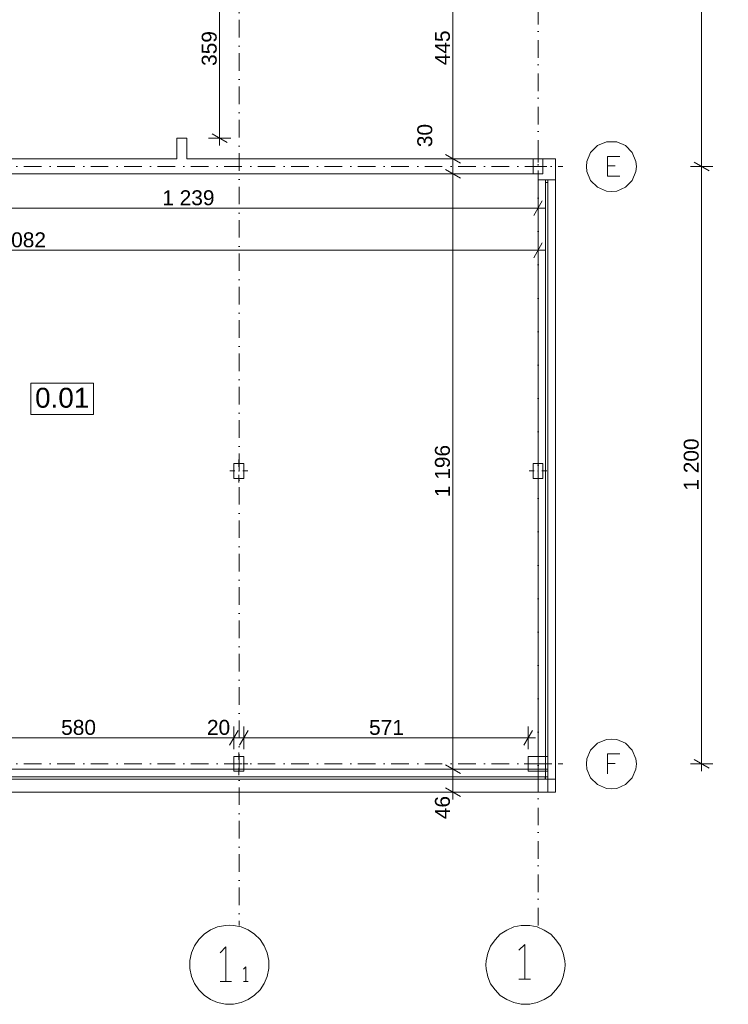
# Model space of a CAD drawing. Extents: x -283435 to 14216, y -77540 to 30522.
# Tile 174 of 177: x -6 to 14216, y -39931 to -20152. Entities that reach past the tile are written whole.
import ezdxf

# ---------------------------------------------------------------- set-up
doc = ezdxf.new("R2010")
doc.units = 0
doc.header["$MEASUREMENT"] = 0
doc.linetypes.add('Kropki i Kreski', pattern=[670.277762, 352.777767, -176.388884, 0, -141.111112])
for name, color, linetype in [('Drzwi ArchiCAD', 7, 'Continuous'), ('Okna ArchiCADa', 7, 'Continuous'), ('SŁUPY', 7, 'Continuous'), ('WYMIARY', 7, 'Continuous'), ('ŚCIANY', 7, 'Continuous')]:
    doc.layers.add(name, color=color, linetype=linetype)
for name, color, linetype, lineweight in [('Drzwi ArchiCAD_Nr_Pióra__7', 7, 'Continuous', 18), ('Okna ArchiCADa_Nr_Pióra__23', 23, 'Continuous', 18), ('Okna ArchiCADa_Nr_Pióra__3', 3, 'Continuous', 18), ('Okna ArchiCADa_Nr_Pióra__7', 7, 'Continuous', 18), ('OPISY_Nr_Pióra__65', 65, 'Continuous', 18), ('OPISY_Nr_Pióra__86', 86, 'Continuous', 18), ('OSIE_Nr_Pióra__5', 5, 'Continuous', 18), ('OSIE_Nr_Pióra__7', 7, 'Continuous', 18), ('SŁUPY_Nr_Pióra__20', 20, 'Continuous', 18), ('WYMIARY_Nr_Pióra__4', 4, 'Continuous', 18), ('WYMIARY_Nr_Pióra__5', 5, 'Continuous', 18), ('ŚCIANY_Nr_Pióra__7', 7, 'Continuous', 18)]:
    doc.layers.add(name, color=color, linetype=linetype, lineweight=lineweight)
doc.layers.add('SŁUPY_Nr_Pióra__28', color=7, linetype='Continuous', lineweight=18, true_color=0x260900)
doc.styles.add('GENERATED_STYLE_1', font='arial.ttf')
doc.styles.add('GENERATED_STYLE_2', font='txt')
doc.dimstyles.new('GENERATED_STYLE__1', dxfattribs={"dimtxt": 300, "dimasz": 228, "dimexe": 0.18, "dimexo": 0, "dimgap": 0.09, "dimtad": 1, "dimdec": 0, "dimlfac": 0.1, "dimzin": 0, "dimdsep": 46, "dimtxsty": 'GENERATED_STYLE_2', "dimblk": 'ARROWHEAD_2', "dimblk1": 'ARROWHEAD_2', "dimblk2": 'ARROWHEAD_2', "dimcen": 0.09, "dimclrd": 256, "dimclre": 256, "dimclrt": 256, "dimazin": 0, "dimtfac": 1, "dimtdec": 4, "dimtmove": 0, "dimatfit": 3, "dimfxl": 1, "dimtolj": 1, "dimtzin": 0, "dimarcsym": 0})
doc.dimstyles.new('GENERATED_STYLE__2', dxfattribs={"dimtxt": 300, "dimasz": 228, "dimexe": 0.18, "dimexo": 0, "dimgap": 0.09, "dimtad": 1, "dimtih": 1, "dimtoh": 1, "dimdec": 0, "dimlfac": 0.1, "dimzin": 0, "dimdsep": 46, "dimtxsty": 'GENERATED_STYLE_2', "dimblk": 'ARROWHEAD_2', "dimblk1": 'ARROWHEAD_2', "dimblk2": 'ARROWHEAD_2', "dimcen": 0.09, "dimclrd": 256, "dimclre": 256, "dimclrt": 256, "dimazin": 0, "dimtfac": 1, "dimtdec": 4, "dimtmove": 0, "dimatfit": 3, "dimfxl": 1, "dimtolj": 1, "dimtzin": 0, "dimarcsym": 0})
doc.dimstyles.new('GENERATED_STYLE__3', dxfattribs={"dimtxt": 300, "dimasz": 228, "dimexe": 0.18, "dimexo": 0, "dimgap": 0.09, "dimtad": 1, "dimtih": 1, "dimtoh": 1, "dimdec": 0, "dimlfac": 0.1, "dimzin": 0, "dimdsep": 46, "dimtxsty": 'GENERATED_STYLE_2', "dimblk": 'ARROWHEAD_2', "dimblk1": 'ARROWHEAD_2', "dimblk2": 'ARROWHEAD_2', "dimcen": 0.09, "dimclrd": 256, "dimclre": 256, "dimclrt": 256, "dimazin": 0, "dimtfac": 1, "dimtdec": 4, "dimtmove": 2, "dimatfit": 3, "dimfxl": 1, "dimtolj": 1, "dimtzin": 0, "dimarcsym": 0})
doc.dimstyles.new('GENERATED_STYLE__4', dxfattribs={"dimtxt": 300, "dimasz": 228, "dimexe": 0.18, "dimexo": 0, "dimgap": 0.09, "dimtad": 1, "dimdec": 0, "dimlfac": 0.1, "dimzin": 0, "dimdsep": 46, "dimtxsty": 'GENERATED_STYLE_2', "dimblk": 'ARROWHEAD_2', "dimblk1": 'ARROWHEAD_2', "dimblk2": 'ARROWHEAD_2', "dimcen": 0.09, "dimclrd": 256, "dimclre": 256, "dimclrt": 256, "dimazin": 0, "dimtfac": 1, "dimtdec": 4, "dimtmove": 2, "dimatfit": 3, "dimfxl": 1, "dimtolj": 1, "dimtzin": 0, "dimarcsym": 0})

# ---------------------------------------------------------------- blocks, each defined once
blk = doc.blocks.new('O M panel zakrzywiony 12')
at = {"layer": 'Okna ArchiCADa_Nr_Pióra__23', "linetype": 'Continuous'}
for p, q in [((-5997.5, 0), (-6047.5, 0)), ((-5997.5, -50), (-5997.5, 0)), ((6047.5, 0), (5997.5, 0)), ((5997.5, 0), (5997.5, -50)), ((-6047.5, -50), (-5997.5, -50)), ((5997.5, -50), (6047.5, -50))]:
    blk.add_line(p, q, dxfattribs=at)
at = {"layer": 'Okna ArchiCADa_Nr_Pióra__3', "linetype": 'Continuous'}
for p, q in [((-6047.5, 150), (6047.5, 150)), ((5997.5, 0), (-5997.5, 0)), ((-5997.5, -50), (5997.5, -50)), ((-6047.5, -310), (6047.5, -310))]:
    blk.add_line(p, q, dxfattribs=at)
at = {"layer": 'Okna ArchiCADa_Nr_Pióra__7', "linetype": 'Continuous'}
for p, q in [((-6047.5, 0), (-6047.5, -50)), ((6047.5, 0), (6047.5, -50))]:
    blk.add_line(p, q, dxfattribs=at)
blk = doc.blocks.new('Ściana_1', base_point=(10397, -35210))
at = {"layer": 'ŚCIANY_Nr_Pióra__7', "linetype": 'Continuous'}
for p, q in [((10592, -35210), (10592, -35360)), ((10592, -35360), (10592, -35410)), ((10592, -35410), (10592, -35670)), ((10592, -35670), (10747, -35670))]:
    blk.add_line(p, q, dxfattribs=at)
at = {"layer": 'Okna ArchiCADa', "linetype": 'Continuous', "xscale": -1}
blk.add_blockref('O M panel zakrzywiony 12', (4544, -35360), dxfattribs=at)
blk = doc.blocks.new('Puste drzwi_2')
at = {"layer": 'Drzwi ArchiCAD_Nr_Pióra__7', "linetype": 'Continuous'}
for p, q in [((-1795, 0), (-1795, -200)), ((1795, 0), (1795, -200))]:
    blk.add_line(p, q, dxfattribs=at)
blk = doc.blocks.new('Ściana_49', base_point=(3146, -23100))
at = {"layer": 'ŚCIANY_Nr_Pióra__7', "linetype": 'Continuous'}
for p, q in [((3146, -18504), (3146, -18944)), ((3346, -18944), (3346, -18504)), ((3146, -22534), (3146, -22950)), ((3346, -22950), (3346, -22534))]:
    blk.add_line(p, q, dxfattribs=at)
at = {"layer": 'Drzwi ArchiCAD', "linetype": 'Continuous', "rotation": 90}
blk.add_blockref('Puste drzwi_2', (3146, -20739), dxfattribs=at)
blk = doc.blocks.new('Ściana_156', base_point=(10747, -23100))
at = {"layer": 'ŚCIANY_Nr_Pióra__7', "linetype": 'Continuous'}
for p, q in [((3146, -22950), (-1995, -22950)), ((10747, -22950), (3346, -22950)), ((10747, -23250), (10747, -22950)), ((-1995, -23250), (10397, -23250))]:
    blk.add_line(p, q, dxfattribs=at)
blk = doc.blocks.new('O M panel zakrzywiony 12_48')
at = {"layer": 'Okna ArchiCADa_Nr_Pióra__23', "linetype": 'Continuous'}
for p, q in [((-5969, 0), (-6019, 0)), ((-5969, -50), (-5969, 0)), ((6019, 0), (5969, 0)), ((5969, 0), (5969, -50)), ((-6019, -50), (-5969, -50)), ((5969, -50), (6019, -50))]:
    blk.add_line(p, q, dxfattribs=at)
at = {"layer": 'Okna ArchiCADa_Nr_Pióra__3', "linetype": 'Continuous'}
for p, q in [((-6019, 150), (6019, 150)), ((5969, 0), (-5969, 0)), ((-5969, -50), (5969, -50)), ((-6019, -200), (6019, -200))]:
    blk.add_line(p, q, dxfattribs=at)
at = {"layer": 'Okna ArchiCADa_Nr_Pióra__7', "linetype": 'Continuous'}
for p, q in [((-6019, 0), (-6019, -50)), ((6019, 0), (6019, -50))]:
    blk.add_line(p, q, dxfattribs=at)
blk = doc.blocks.new('Ściana_139', base_point=(10397, -35210))
at = {"layer": 'ŚCIANY_Nr_Pióra__7', "linetype": 'Continuous'}
for p, q in [((10397, -23250), (10397, -23371)), ((10747, -23371), (10747, -23250)), ((10547, -23371), (10397, -23371)), ((10597, -23371), (10547, -23371)), ((10747, -23371), (10597, -23371)), ((10547, -35410), (10397, -35410)), ((10597, -35410), (10547, -35410)), ((10747, -35410), (10597, -35410)), ((10747, -35670), (10747, -35410))]:
    blk.add_line(p, q, dxfattribs=at)
at = {"layer": 'Okna ArchiCADa', "linetype": 'Continuous', "rotation": 270}
blk.add_blockref('O M panel zakrzywiony 12_48', (10597, -29390), dxfattribs=at)
blk = doc.blocks.new('Słup_3', base_point=(4394, -35100))
at = {"layer": 'SŁUPY_Nr_Pióra__20', "linetype": 'Continuous'}
for p, q in [((4394, -35020), (4394, -34870)), ((4314, -35100), (4214, -35100)), ((4394, -35180), (4394, -35330)), ((4474, -35100), (4574, -35100))]:
    blk.add_line(p, q, dxfattribs=at)
blk.add_point((4394, -35100), dxfattribs=at)
at = {"layer": 'SŁUPY_Nr_Pióra__28', "linetype": 'Continuous', "flags": 128}
blk.add_lwpolyline([(4494, -35250), (4494, -34950), (4294, -34950), (4294, -35250)], close=True, dxfattribs=at)
blk = doc.blocks.new('Słup_4', base_point=(10397, -35100))
at = {"layer": 'SŁUPY_Nr_Pióra__20', "linetype": 'Continuous'}
for p, q in [((10397, -35020), (10397, -34875)), ((10317, -35100), (10122, -35100)), ((10397, -35180), (10397, -35325)), ((10477, -35100), (10672, -35100))]:
    blk.add_line(p, q, dxfattribs=at)
blk.add_point((10397, -35100), dxfattribs=at)
at = {"layer": 'SŁUPY_Nr_Pióra__28', "linetype": 'Continuous', "flags": 128}
blk.add_lwpolyline([(10202, -35245), (10592, -35245), (10592, -34955), (10202, -34955)], close=True, dxfattribs=at)
blk = doc.blocks.new('Słup_18', base_point=(4394, -29217))
at = {"layer": 'SŁUPY_Nr_Pióra__20', "linetype": 'Continuous'}
for p, q in [((4394, -29137), (4394, -28987)), ((4314, -29217), (4214, -29217)), ((4474, -29217), (4574, -29217)), ((4394, -29297), (4394, -29447))]:
    blk.add_line(p, q, dxfattribs=at)
blk.add_point((4394, -29217), dxfattribs=at)
at = {"layer": 'SŁUPY_Nr_Pióra__28', "linetype": 'Continuous', "flags": 128}
blk.add_lwpolyline([(4494, -29367), (4494, -29067), (4294, -29067), (4294, -29367)], close=True, dxfattribs=at)
blk = doc.blocks.new('Słup_19', base_point=(10397, -29217))
at = {"layer": 'SŁUPY_Nr_Pióra__20', "linetype": 'Continuous'}
for p, q in [((10397, -29137), (10397, -28987)), ((10317, -29217), (10217, -29217)), ((10477, -29217), (10577, -29217)), ((10397, -29297), (10397, -29447))]:
    blk.add_line(p, q, dxfattribs=at)
blk.add_point((10397, -29217), dxfattribs=at)
at = {"layer": 'SŁUPY_Nr_Pióra__28', "linetype": 'Continuous', "flags": 128}
blk.add_lwpolyline([(10497, -29367), (10497, -29067), (10297, -29067), (10297, -29367)], close=True, dxfattribs=at)
blk = doc.blocks.new('Słup_1', base_point=(10397, -23100))
at = {"layer": 'SŁUPY_Nr_Pióra__20', "linetype": 'Continuous'}
for p, q in [((10397, -23020), (10397, -22870)), ((10317, -23100), (10217, -23100)), ((10477, -23100), (10577, -23100)), ((10397, -23180), (10397, -23330))]:
    blk.add_line(p, q, dxfattribs=at)
blk.add_point((10397, -23100), dxfattribs=at)
at = {"layer": 'SŁUPY_Nr_Pióra__28', "linetype": 'Continuous', "flags": 128}
blk.add_lwpolyline([(10497, -23250), (10497, -22950), (10297, -22950), (10297, -23250)], close=True, dxfattribs=at)
blk = doc.blocks.new('*D1047')
at = {"layer": 'WYMIARY_Nr_Pióra__4', "linetype": 'Continuous', "transparency": 16777216}
for p, q in [((13906, -23100), (13456, -23100)), ((13531, -23013), (13831, -23187)), ((13681, -35100), (13681, -23100)), ((13906, -35100), (13456, -35100)), ((13531, -35013), (13831, -35187)), ((13681, -35247), (13681, -35100))]:
    blk.add_line(p, q, dxfattribs=at)
at = {"layer": 'WYMIARY_Nr_Pióra__5', "transparency": 16777216, "insert": (13321, -29613), "char_height": 300, "attachment_point": 1, "rotation": 90, "style": 'GENERATED_STYLE_1'}
blk.add_mtext('{1\xa0200}', dxfattribs=at)
blk = doc.blocks.new('ARROWHEAD_2')
at = {"linetype": 'Continuous'}
for p, q in [((0, 0), (-1, 0)), ((-0.378, -0.655), (0.378, 0.655))]:
    blk.add_line(p, q, dxfattribs=at)
blk = doc.blocks.new('*D1049')
at = {"layer": 'WYMIARY_Nr_Pióra__4', "linetype": 'Continuous', "transparency": 16777216}
for p, q in [((13531, -11013), (13831, -11187)), ((13906, -11100), (13456, -11100)), ((13681, -23100), (13681, -11100)), ((13906, -23100), (13456, -23100)), ((13531, -23013), (13831, -23187))]:
    blk.add_line(p, q, dxfattribs=at)
at = {"layer": 'WYMIARY_Nr_Pióra__5', "transparency": 16777216, "insert": (13321, -17613), "char_height": 300, "attachment_point": 1, "rotation": 90, "style": 'GENERATED_STYLE_1'}
blk.add_mtext('{1\xa0200}', dxfattribs=at)
blk = doc.blocks.new('*D1050')
at = {"layer": 'WYMIARY_Nr_Pióra__4', "linetype": 'Continuous', "transparency": 16777216}
for p, q in [((13906, 900), (13456, 900)), ((13531, 987), (13831, 814)), ((13681, -11100), (13681, 900)), ((13531, -11013), (13831, -11187)), ((13906, -11100), (13456, -11100))]:
    blk.add_line(p, q, dxfattribs=at)
at = {"layer": 'WYMIARY_Nr_Pióra__5', "transparency": 16777216, "insert": (13321, -5613), "char_height": 300, "attachment_point": 1, "rotation": 90, "style": 'GENERATED_STYLE_1'}
blk.add_mtext('{1\xa0200}', dxfattribs=at)
blk = doc.blocks.new('*D1051')
at = {"layer": 'WYMIARY_Nr_Pióra__4', "linetype": 'Continuous', "transparency": 16777216}
for p, q in [((13906, 12900), (13456, 12900)), ((13531, 12987), (13831, 12814)), ((13681, 900), (13681, 12900)), ((13906, 900), (13456, 900)), ((13531, 987), (13831, 814))]:
    blk.add_line(p, q, dxfattribs=at)
at = {"layer": 'WYMIARY_Nr_Pióra__5', "transparency": 16777216, "insert": (13321, 6387), "char_height": 300, "attachment_point": 1, "rotation": 90, "style": 'GENERATED_STYLE_1'}
blk.add_mtext('{1\xa0200}', dxfattribs=at)
blk = doc.blocks.new('*D1052')
at = {"layer": 'WYMIARY_Nr_Pióra__4', "linetype": 'Continuous', "transparency": 16777216}
for p, q in [((13831, 24814), (13531, 24987)), ((13681, 24900), (13681, 25047)), ((13906, 24900), (13456, 24900)), ((13681, 12900), (13681, 24900)), ((13906, 12900), (13456, 12900)), ((13531, 12987), (13831, 12814))]:
    blk.add_line(p, q, dxfattribs=at)
at = {"layer": 'WYMIARY_Nr_Pióra__5', "transparency": 16777216, "insert": (13321, 18387), "char_height": 300, "attachment_point": 1, "rotation": 90, "style": 'GENERATED_STYLE_1'}
blk.add_mtext('{1\xa0200}', dxfattribs=at)
blk = doc.blocks.new('*D1097')
at = {"layer": 'WYMIARY_Nr_Pióra__4', "linetype": 'Continuous', "transparency": 16777216}
for p, q in [((-1503, -34803), (-1503, -34353)), ((4294, -34803), (4294, -34353)), ((-1417, -34428), (-1590, -34728)), ((-1503, -34578), (4294, -34578)), ((4381, -34428), (4208, -34728))]:
    blk.add_line(p, q, dxfattribs=at)
at = {"layer": 'WYMIARY_Nr_Pióra__5', "transparency": 16777216, "char_height": 300, "attachment_point": 1, "style": 'GENERATED_STYLE_1'}
for s, insert in [('{580}', (826, -34218)), ('{20}', (3752, -34218))]:
    blk.add_mtext(s, dxfattribs=dict(at, insert=insert))
blk = doc.blocks.new('*D1098')
at = {"layer": 'WYMIARY_Nr_Pióra__4', "linetype": 'Continuous', "transparency": 16777216}
for p, q in [((4294, -34803), (4294, -34353)), ((4494, -34803), (4494, -34353)), ((4381, -34428), (4208, -34728)), ((4294, -34578), (4494, -34578)), ((4581, -34428), (4408, -34728))]:
    blk.add_line(p, q, dxfattribs=at)
blk = doc.blocks.new('*D1099')
at = {"layer": 'WYMIARY_Nr_Pióra__4', "linetype": 'Continuous', "transparency": 16777216}
for p, q in [((4494, -34803), (4494, -34353)), ((10202, -34803), (10202, -34353)), ((4581, -34428), (4408, -34728)), ((4494, -34578), (10202, -34578)), ((10115, -34728), (10288, -34428)), ((10202, -34578), (10348, -34578))]:
    blk.add_line(p, q, dxfattribs=at)
at = {"layer": 'WYMIARY_Nr_Pióra__5', "transparency": 16777216, "insert": (7006, -34218), "char_height": 300, "attachment_point": 1, "style": 'GENERATED_STYLE_1'}
blk.add_mtext('{571}', dxfattribs=at)
blk = doc.blocks.new('*D1100')
at = {"layer": 'WYMIARY_Nr_Pióra__4', "linetype": 'Continuous', "transparency": 16777216}
for p, q in [((8538, -35123), (8838, -35296)), ((8913, -35210), (8463, -35210)), ((8688, -35670), (8688, -35210)), ((8538, -35583), (8838, -35756)), ((8913, -35670), (8463, -35670)), ((8688, -35817), (8688, -35670))]:
    blk.add_line(p, q, dxfattribs=at)
at = {"layer": 'WYMIARY_Nr_Pióra__5', "transparency": 16777216, "insert": (8328, -36212), "char_height": 300, "attachment_point": 1, "rotation": 90, "style": 'GENERATED_STYLE_1'}
blk.add_mtext('{46}', dxfattribs=at)
blk = doc.blocks.new('*D1101')
at = {"layer": 'WYMIARY_Nr_Pióra__4', "linetype": 'Continuous', "transparency": 16777216}
for p, q in [((8913, -23250), (8463, -23250)), ((8538, -23163), (8838, -23337)), ((8688, -35210), (8688, -23250)), ((8538, -35123), (8838, -35296)), ((8913, -35210), (8463, -35210))]:
    blk.add_line(p, q, dxfattribs=at)
at = {"layer": 'WYMIARY_Nr_Pióra__5', "transparency": 16777216, "insert": (8328, -29743), "char_height": 300, "attachment_point": 1, "rotation": 90, "style": 'GENERATED_STYLE_1'}
blk.add_mtext('{1\xa0196}', dxfattribs=at)
blk = doc.blocks.new('*D1102')
at = {"layer": 'WYMIARY_Nr_Pióra__4', "linetype": 'Continuous', "transparency": 16777216}
for p, q in [((8538, -22863), (8838, -23037)), ((8913, -22950), (8463, -22950)), ((8688, -23250), (8688, -22950)), ((8913, -23250), (8463, -23250)), ((8538, -23163), (8838, -23337))]:
    blk.add_line(p, q, dxfattribs=at)
blk = doc.blocks.new('*D1103')
at = {"layer": 'WYMIARY_Nr_Pióra__4', "linetype": 'Continuous', "transparency": 16777216}
for p, q in [((8688, -18504), (8688, -18357)), ((8913, -18504), (8463, -18504)), ((8838, -18590), (8538, -18417)), ((8688, -22950), (8688, -18504)), ((8538, -22863), (8838, -23037)), ((8913, -22950), (8463, -22950))]:
    blk.add_line(p, q, dxfattribs=at)
at = {"layer": 'WYMIARY_Nr_Pióra__5', "transparency": 16777216, "char_height": 300, "attachment_point": 1, "rotation": 90, "style": 'GENERATED_STYLE_1'}
for s, insert in [('{445}', (8328, -21068)), ('{30}', (7974, -22713))]:
    blk.add_mtext(s, dxfattribs=dict(at, insert=insert))
blk = doc.blocks.new('*D1104')
at = {"layer": 'WYMIARY_Nr_Pióra__4', "linetype": 'Continuous', "transparency": 16777216}
for p, q in [((-10339, -24634), (-10512, -24934)), ((-10425, -25009), (-10425, -24559)), ((10310, -24934), (10483, -24634)), ((10397, -25009), (10397, -24559)), ((-10572, -24784), (-10425, -24784)), ((-10425, -24784), (10397, -24784)), ((10397, -24784), (10543, -24784))]:
    blk.add_line(p, q, dxfattribs=at)
at = {"layer": 'WYMIARY_Nr_Pióra__5', "transparency": 16777216, "insert": (-527, -24424), "char_height": 300, "attachment_point": 1, "style": 'GENERATED_STYLE_1'}
blk.add_mtext('{2\xa0082}', dxfattribs=at)
blk = doc.blocks.new('*D1106')
at = {"layer": 'WYMIARY_Nr_Pióra__4', "linetype": 'Continuous', "transparency": 16777216}
for p, q in [((4232, -18944), (3782, -18944)), ((4157, -19031), (3857, -18858)), ((4007, -18944), (4007, -18798)), ((4007, -22534), (4007, -18944)), ((4232, -22534), (3782, -22534)), ((3857, -22448), (4157, -22621)), ((4007, -22681), (4007, -22534))]:
    blk.add_line(p, q, dxfattribs=at)
at = {"layer": 'WYMIARY_Nr_Pióra__5', "transparency": 16777216, "insert": (3647, -21081), "char_height": 300, "attachment_point": 1, "rotation": 90, "style": 'GENERATED_STYLE_1'}
blk.add_mtext('{359}', dxfattribs=at)
blk = doc.blocks.new('*D1111')
at = {"layer": 'WYMIARY_Nr_Pióra__4', "linetype": 'Continuous', "transparency": 16777216}
for p, q in [((-1995, -24164), (-1995, -23714)), ((10397, -24164), (10397, -23714)), ((-1909, -23789), (-2082, -24089)), ((10310, -24089), (10483, -23789)), ((-1995, -23939), (10397, -23939)), ((10397, -23939), (10543, -23939))]:
    blk.add_line(p, q, dxfattribs=at)
at = {"layer": 'WYMIARY_Nr_Pióra__5', "transparency": 16777216, "insert": (2855, -23579), "char_height": 300, "attachment_point": 1, "style": 'GENERATED_STYLE_1'}
blk.add_mtext('{1\xa0239}', dxfattribs=at)

msp = doc.modelspace()

# ---------------------------------------------------------------- linework, layer by layer
at = {"layer": 'OPISY_Nr_Pióra__65', "linetype": 'Continuous', "flags": 128}
msp.add_lwpolyline([(217.4, -27455.2), (1476.2, -27455.2), (1476.2, -28083.8), (217.4, -28083.8)], close=True, dxfattribs=at)
at = {"layer": 'OSIE_Nr_Pióra__5', "linetype": 'Kropki i Kreski'}
msp.add_line((4397.2, 27442), (4397.2, -38346.1), dxfattribs=at)
at = {"layer": 'OSIE_Nr_Pióra__7', "linetype": 'Kropki i Kreski'}
for p, q in [((10396.7, -38346.1), (10396.7, 27442)), ((-280139.5, -23099.9), (10893.5, -23099.9)), ((-280139.5, -35099.9), (10893.5, -35099.9))]:
    msp.add_line(p, q, dxfattribs=at)
at = {"layer": 'OSIE_Nr_Pióra__7', "linetype": 'Continuous', "flags": 128}
for points in [[(11369.3, -23099.9), (11379.7, -23204.5), (11452.9, -23382.1), (11589, -23518.2), (11771.9, -23596.7), (11871.2, -23601.8), (11975.8, -23596.7), (12153.7, -23518.2), (12289.4, -23382.1), (12362.7, -23204.5), (12373, -23099.9), (12362.7, -23000.6), (12289.4, -22817.4), (12153.7, -22681.6), (11975.8, -22608.4), (11871.2, -22603.1), (11771.9, -22608.4), (11589, -22681.6), (11452.9, -22817.4), (11379.7, -23000.6)], [(11369.3, -35099.9), (11379.7, -35204.5), (11452.9, -35382.4), (11589, -35518.2), (11771.9, -35596.7), (11871.2, -35602.1), (11975.8, -35596.7), (12153.7, -35518.2), (12289.4, -35382.4), (12362.7, -35204.5), (12373, -35099.9), (12362.7, -35000.6), (12289.4, -34822.7), (12153.7, -34687), (11975.8, -34608.4), (11871.2, -34603.4), (11771.9, -34608.4), (11589, -34687), (11452.9, -34822.7), (11379.7, -35000.6)], [(3410.9, -39135.8), (3410.9, -39214.1), (3442.3, -39370.9), (3505.2, -39512.3), (3588.8, -39637.7), (3698.7, -39747.4), (3824.1, -39831), (3965.2, -39893.8), (4122, -39925.2), (4200.6, -39925.2), (4284.2, -39925.2), (4441, -39893.8), (4582.4, -39831), (4707.8, -39747.4), (4817.5, -39637.7), (4901.1, -39512.3), (4963.9, -39370.9), (4995.3, -39214.1), (4995.3, -39135.8), (4995.3, -39051.9), (4963.9, -38895.1), (4901.1, -38754), (4817.5, -38628.6), (4707.8, -38518.6), (4582.4, -38435.1), (4441, -38377.5), (4284.2, -38346.1), (4200.6, -38340.8), (4122, -38346.1), (3965.2, -38377.5), (3824.1, -38435.1), (3698.7, -38518.6), (3588.8, -38628.6), (3505.2, -38754), (3442.3, -38895.1), (3410.9, -39051.9)], [(9350.9, -39135.8), (9356.2, -39219.4), (9387.6, -39376.2), (9445.1, -39517.3), (9534.1, -39642.7), (9638.4, -39752.7), (9769.1, -39836.3), (9910.5, -39893.8), (10062, -39925.2), (10145.6, -39930.6), (10229.5, -39925.2), (10381, -39893.8), (10522.1, -39836.3), (10652.8, -39752.7), (10757.5, -39642.7), (10846.4, -39517.3), (10903.9, -39376.2), (10935.3, -39219.4), (10940.4, -39135.8), (10935.3, -39057.3), (10903.9, -38900.5), (10846.4, -38759.4), (10757.5, -38633.7), (10652.8, -38524), (10522.1, -38440.4), (10381, -38377.5), (10229.5, -38346.1), (10145.6, -38346.1), (10062, -38346.1), (9910.5, -38377.5), (9769.1, -38440.4), (9638.4, -38524), (9534.1, -38633.7), (9445.1, -38759.4), (9387.6, -38900.5), (9356.2, -39057.3)]]:
    msp.add_lwpolyline(points, close=True, dxfattribs=at)
for points in [[(12038.7, -23298.5), (11792.9, -23298.5), (11792.9, -22901.3), (12038.7, -22901.3)], [(11792.9, -23089.5), (11944.4, -23089.5)], [(11792.9, -35303.9), (11792.9, -34901.3), (12038.7, -34901.3)], [(11792.9, -35094.9), (11944.4, -35094.9)], [(10129.9, -39423.4), (10129.9, -38727.9), (10014.9, -38842.9)], [(4132.7, -39475.5), (4132.7, -38774.8), (4017.7, -38895.1)], [(4529.9, -39475.5), (4529.9, -39177.6), (4482.8, -39224.5)], [(4017.7, -39475.5), (4247.7, -39475.5)], [(4482.8, -39475.5), (4582.4, -39475.5)], [(10014.9, -39423.4), (10244.9, -39423.4)]]:
    msp.add_lwpolyline(points, dxfattribs=at)

# ---------------------------------------------------------------- block references
at = {"layer": 'SŁUPY'}
for name, p in [('Słup_1', (10396.7, -23099.9)), ('Słup_18', (4394.2, -29217.4)), ('Słup_19', (10396.7, -29217.4)), ('Słup_3', (4394.2, -35099.9)), ('Słup_4', (10396.7, -35099.9))]:
    msp.add_blockref(name, p, dxfattribs=at)
at = {"layer": 'ŚCIANY'}
for name, p in [('Ściana_49', (3145.8, -23099.9)), ('Ściana_156', (10747.1, -23099.9)), ('Ściana_139', (10396.7, -35209.9)), ('Ściana_1', (10396.7, -35209.9))]:
    msp.add_blockref(name, p, dxfattribs=at)

# ---------------------------------------------------------------- texts
at = {"layer": 'OPISY_Nr_Pióra__86', "linetype": 'Continuous', "insert": (846.8, -27546.6), "char_height": 400, "attachment_point": 2, "style": 'GENERATED_STYLE_1'}
msp.add_mtext('{0.01}', dxfattribs=at)

# ---------------------------------------------------------------- dimensions: what is measured, and where the dimension line sits
at = {"layer": 'WYMIARY', "linetype": 'Continuous'}
for base, p1, p2, dimstyle, picture, middle in [((13681.1, -35099.9), (10893.5, 12900.4), (10893.5, 24900.4), 'GENERATED_STYLE__1', '*D1052', (13471.1, 18901.8)), ((13681.1, -35099.9), (10893.5, 900.4), (10893.5, 12900.4), 'GENERATED_STYLE__1', '*D1051', (13471.1, 6901.8)), ((13681.1, -35099.9), (10893.5, -11099.9), (10893.5, 900.4), 'GENERATED_STYLE__1', '*D1050', (13471.1, -5098.4)), ((13681.1, -35099.9), (10893.5, -23099.9), (10893.5, -11099.9), 'GENERATED_STYLE__1', '*D1049', (13471.1, -17098.5)), ((8688.3, -35669.9), (-24830.5, -22949.9), (10396.2, -18503.7), 'GENERATED_STYLE__1', '*D1103', (8478.3, -20730.9)), ((4007.2, -22534.3), (3345.8, -22534.3), (3345.8, -18944.3), 'GENERATED_STYLE__1', '*D1106', (3797.2, -20743.4)), ((8688.3, -35669.9), (10396.7, -23249.9), (-24830.5, -22949.9), 'GENERATED_STYLE__4', '*D1102', (8124.1, -22488.1)), ((13681.1, -35099.9), (10893.5, -35099.9), (10893.5, -23099.9), 'GENERATED_STYLE__1', '*D1047', (13471.1, -29098.5)), ((8688.3, -35669.9), (10396.7, -35209.9), (10396.7, -23249.9), 'GENERATED_STYLE__1', '*D1101', (8478.3, -29228.5)), ((8688.3, -35669.9), (-110311.1, -35669.9), (10396.7, -35209.9), 'GENERATED_STYLE__1', '*D1100', (8478.3, -35987))]:
    dim = msp.add_linear_dim(base=base, p1=p1, p2=p2, angle=90, dimstyle=dimstyle, dxfattribs=at)
    dim.commit()
    dim.dimension.update_dxf_attribs({"geometry": picture, "text_midpoint": middle})
for base, p1, p2, dimstyle, picture, middle in [((-13497.2, -23938.9), (-1995.4, -23249.9), (10396.7, -23370.9), 'GENERATED_STYLE__3', '*D1111', (3369.2, -23728.9)), ((-10425.4, -24783.8), (-10425.4, -23249.9), (10396.7, -23249.9), 'GENERATED_STYLE__2', '*D1104', (-13, -24573.8)), ((-19775, -34577.9), (-1503.3, -34949.9), (4294.2, -34949.9), 'GENERATED_STYLE__2', '*D1097', (1163.7, -34367.9)), ((-19775, -34577.9), (4494.2, -34949.9), (10201.7, -34954.9), 'GENERATED_STYLE__2', '*D1099', (7343.8, -34367.9)), ((-19775, -34577.9), (4294.2, -34949.9), (4494.2, -34949.9), 'GENERATED_STYLE__2', '*D1098', (3977.1, -34367.9))]:
    dim = msp.add_linear_dim(base=base, p1=p1, p2=p2, dimstyle=dimstyle, dxfattribs=at)
    dim.commit()
    dim.dimension.update_dxf_attribs({"geometry": picture, "text_midpoint": middle})

doc.saveas('drawing.dxf')
